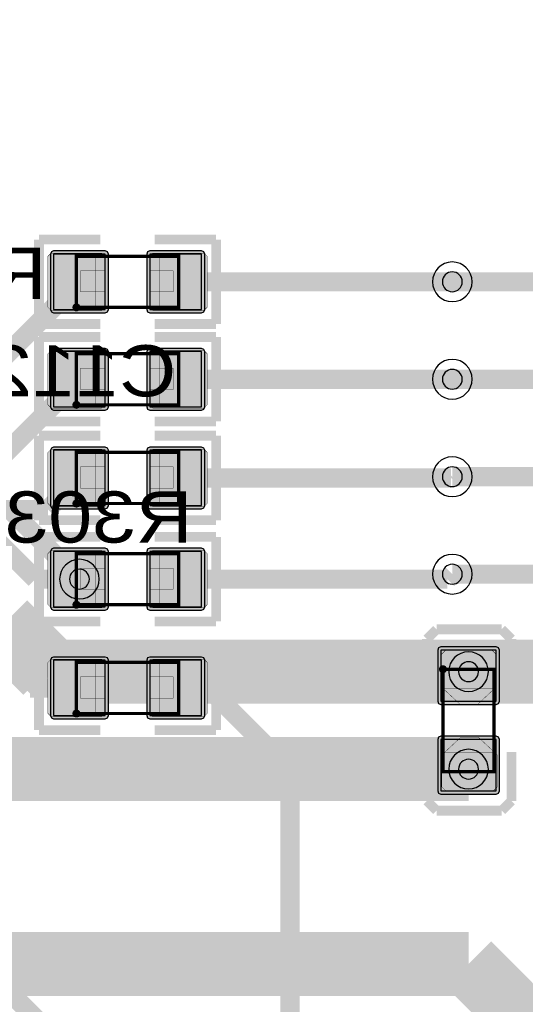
# Model space of a CAD drawing. Header units: millimetres. Extents: x -8 to 125, y -6 to 113.
# Tile 78 of 142: x 49 to 57, y 67 to 82. Entities that reach past the tile are written whole.
import ezdxf
from ezdxf.enums import TextEntityAlignment as Align

# ---------------------------------------------------------------- set-up
doc = ezdxf.new("R2010")
doc.units = ezdxf.units.MM
for name, color, linetype, true_color in [('Bottom Layer', 7, 'Continuous', 0x0000ff), ('Bottom Silkscreen Layer', 7, 'Continuous', 0x66cc33), ('Component Marking Layer', 7, 'Continuous', 0x66ffcc), ('Component Shape Layer', 7, 'Continuous', 0x00cccc), ('Hole Layer', 7, 'Continuous', 0x222222), ('Inner1', 7, 'Continuous', 0x999966), ('Multi-Layer', 7, 'Continuous', 0xc0c0c0), ('Pin Soldering Layer', 7, 'Continuous', 0xcc9999), ('Top Layer', 7, 'Continuous', 0xff0000), ('Top Paste Mask Layer', 7, 'Continuous', 0x808080), ('Top Silkscreen Layer', 7, 'Continuous', 0xffcc00), ('Top Solder Mask Layer', 7, 'Continuous', 0x800080)]:
    doc.layers.add(name, color=color, linetype=linetype, true_color=true_color)
doc.styles.get("Standard").update_dxf_attribs({"font": 'arial.ttf'})

msp = doc.modelspace()

# ---------------------------------------------------------------- hatches: boundary and pattern name
at = {"layer": 'Component Marking Layer'}
for points in [[(49.686, 77.578, 1), (49.806, 77.578, 1)], [(49.686, 76.054, 1), (49.806, 76.054, 1)], [(49.686, 74.511, 1), (49.806, 74.511, 1)], [(49.686, 72.929, 1), (49.806, 72.929, 1)], [(55.42, 71.92, 1), (55.54, 71.92, 1)], [(49.686, 71.228, 1), (49.806, 71.228, 1)]]:
    msp.add_hatch(color=256, dxfattribs=at).paths.add_polyline_path(points)
at = {"layer": 'Pin Soldering Layer'}
for points in [[(49.746, 77.578), (49.746, 78.378), (50.046, 78.378), (50.046, 77.578)], [(51.346, 77.578), (51.346, 78.378), (51.046, 78.378), (51.046, 77.578)], [(49.746, 76.054), (49.746, 76.854), (50.046, 76.854), (50.046, 76.054)], [(51.346, 76.054), (51.346, 76.854), (51.046, 76.854), (51.046, 76.054)], [(49.746, 74.511), (49.746, 75.311), (50.046, 75.311), (50.046, 74.511)], [(51.346, 74.511), (51.346, 75.311), (51.046, 75.311), (51.046, 74.511)], [(49.746, 72.929), (49.746, 73.729), (50.046, 73.729), (50.046, 72.929)], [(51.346, 72.929), (51.346, 73.729), (51.046, 73.729), (51.046, 72.929)], [(49.746, 71.228), (49.746, 72.028), (50.046, 72.028), (50.046, 71.228)], [(51.346, 71.228), (51.346, 72.028), (51.046, 72.028), (51.046, 71.228)], [(55.48, 71.62), (55.48, 71.92), (56.28, 71.92), (56.28, 71.62)], [(55.48, 70.32), (55.48, 70.62), (56.28, 70.62), (56.28, 70.32)]]:
    msp.add_hatch(color=256, dxfattribs=at).paths.add_polyline_path(points)
at = {"layer": 'Top Layer'}
for points in [[(49.389, 78.41), (49.389, 77.546), (50.196, 77.546), (50.196, 78.41)], [(50.896, 78.41), (50.896, 77.546), (51.703, 77.546), (51.703, 78.41)], [(49.389, 76.886), (49.389, 76.022), (50.196, 76.022), (50.196, 76.886)], [(50.896, 76.886), (50.896, 76.022), (51.703, 76.022), (51.703, 76.886)], [(49.389, 75.343), (49.389, 74.479), (50.196, 74.479), (50.196, 75.343)], [(50.896, 75.343), (50.896, 74.479), (51.703, 74.479), (51.703, 75.343)], [(49.389, 73.761), (49.389, 72.897), (50.196, 72.897), (50.196, 73.761)], [(50.896, 73.761), (50.896, 72.897), (51.703, 72.897), (51.703, 73.761)], [(55.448, 71.42), (56.312, 71.42), (56.312, 72.22), (55.448, 72.22)], [(49.389, 72.06), (49.389, 71.196), (50.196, 71.196), (50.196, 72.06)], [(50.896, 72.06), (50.896, 71.196), (51.703, 71.196), (51.703, 72.06)], [(55.448, 70.02), (56.312, 70.02), (56.312, 70.82), (55.448, 70.82)]]:
    msp.add_hatch(color=256, dxfattribs=at).paths.add_polyline_path(points)
at = {"layer": 'Top Paste Mask Layer'}
for points in [[(50.191, 78.378), (50.191, 78.15), (49.811, 78.15), (49.811, 77.82), (50.191, 77.82), (50.191, 77.578), (50.141, 77.528), (49.351, 77.528), (49.301, 77.578), (49.301, 78.378), (49.351, 78.428), (50.141, 78.428)], [(51.741, 78.428), (50.941, 78.428), (50.891, 78.378), (50.891, 78.15), (51.261, 78.15), (51.261, 77.82), (50.891, 77.82), (50.891, 77.578), (50.941, 77.528), (51.741, 77.528), (51.791, 77.578), (51.791, 78.378)], [(50.191, 76.854), (50.191, 76.626), (49.811, 76.626), (49.811, 76.296), (50.191, 76.296), (50.191, 76.054), (50.141, 76.004), (49.351, 76.004), (49.301, 76.054), (49.301, 76.854), (49.351, 76.904), (50.141, 76.904)], [(51.741, 76.904), (50.941, 76.904), (50.891, 76.854), (50.891, 76.626), (51.261, 76.626), (51.261, 76.296), (50.891, 76.296), (50.891, 76.054), (50.941, 76.004), (51.741, 76.004), (51.791, 76.054), (51.791, 76.854)], [(50.191, 75.311), (50.191, 75.083), (49.811, 75.083), (49.811, 74.753), (50.191, 74.753), (50.191, 74.511), (50.141, 74.461), (49.351, 74.461), (49.301, 74.511), (49.301, 75.311), (49.351, 75.361), (50.141, 75.361)], [(51.741, 75.361), (50.941, 75.361), (50.891, 75.311), (50.891, 75.083), (51.261, 75.083), (51.261, 74.753), (50.891, 74.753), (50.891, 74.511), (50.941, 74.461), (51.741, 74.461), (51.791, 74.511), (51.791, 75.311)], [(50.191, 73.729), (50.191, 73.501), (49.811, 73.501), (49.811, 73.171), (50.191, 73.171), (50.191, 72.929), (50.141, 72.879), (49.351, 72.879), (49.301, 72.929), (49.301, 73.729), (49.351, 73.779), (50.141, 73.779)], [(51.741, 73.779), (50.941, 73.779), (50.891, 73.729), (50.891, 73.501), (51.261, 73.501), (51.261, 73.171), (50.891, 73.171), (50.891, 72.929), (50.941, 72.879), (51.741, 72.879), (51.791, 72.929), (51.791, 73.729)], [(56.023, 71.372), (55.747, 71.372), (55.453, 71.646), (55.453, 72.149), (55.517, 72.213), (56.253, 72.213), (56.317, 72.149), (56.317, 71.646)], [(50.191, 72.028), (50.191, 71.8), (49.811, 71.8), (49.811, 71.47), (50.191, 71.47), (50.191, 71.228), (50.141, 71.178), (49.351, 71.178), (49.301, 71.228), (49.301, 72.028), (49.351, 72.078), (50.141, 72.078)], [(51.741, 72.078), (50.941, 72.078), (50.891, 72.028), (50.891, 71.8), (51.261, 71.8), (51.261, 71.47), (50.891, 71.47), (50.891, 71.228), (50.941, 71.178), (51.741, 71.178), (51.791, 71.228), (51.791, 72.028)], [(56.034, 70.856), (55.758, 70.856), (55.464, 70.582), (55.464, 70.079), (55.528, 70.015), (56.264, 70.015), (56.328, 70.079), (56.328, 70.582)]]:
    msp.add_hatch(color=256, dxfattribs=at).paths.add_polyline_path(points)
at = {"layer": 'Top Solder Mask Layer'}
for points in [[(49.339, 78.41), (49.339, 77.546), (49.354, 77.51), (49.389, 77.495), (50.196, 77.495), (50.232, 77.51), (50.247, 77.546), (50.247, 78.41), (50.232, 78.446), (50.196, 78.461), (49.389, 78.461), (49.354, 78.446)], [(50.845, 78.41), (50.845, 77.546), (50.86, 77.51), (50.896, 77.495), (51.703, 77.495), (51.739, 77.51), (51.754, 77.546), (51.754, 78.41), (51.739, 78.446), (51.703, 78.461), (50.896, 78.461), (50.86, 78.446)], [(49.339, 76.886), (49.339, 76.022), (49.354, 75.986), (49.389, 75.971), (50.196, 75.971), (50.232, 75.986), (50.247, 76.022), (50.247, 76.886), (50.232, 76.922), (50.196, 76.937), (49.389, 76.937), (49.354, 76.922)], [(50.845, 76.886), (50.845, 76.022), (50.86, 75.986), (50.896, 75.971), (51.703, 75.971), (51.739, 75.986), (51.754, 76.022), (51.754, 76.886), (51.739, 76.922), (51.703, 76.937), (50.896, 76.937), (50.86, 76.922)], [(49.339, 75.343), (49.339, 74.479), (49.354, 74.443), (49.389, 74.428), (50.196, 74.428), (50.232, 74.443), (50.247, 74.479), (50.247, 75.343), (50.232, 75.379), (50.196, 75.394), (49.389, 75.394), (49.354, 75.379)], [(50.845, 75.343), (50.845, 74.479), (50.86, 74.443), (50.896, 74.428), (51.703, 74.428), (51.739, 74.443), (51.754, 74.479), (51.754, 75.343), (51.739, 75.379), (51.703, 75.394), (50.896, 75.394), (50.86, 75.379)], [(49.339, 73.761), (49.339, 72.897), (49.354, 72.861), (49.389, 72.846), (50.196, 72.846), (50.232, 72.861), (50.247, 72.897), (50.247, 73.761), (50.232, 73.796), (50.196, 73.811), (49.389, 73.811), (49.354, 73.796)], [(50.845, 73.761), (50.845, 72.897), (50.86, 72.861), (50.896, 72.846), (51.703, 72.846), (51.739, 72.861), (51.754, 72.897), (51.754, 73.761), (51.739, 73.796), (51.703, 73.811), (50.896, 73.811), (50.86, 73.796)], [(55.448, 71.369), (56.312, 71.369), (56.348, 71.384), (56.363, 71.42), (56.363, 72.22), (56.348, 72.256), (56.312, 72.271), (55.448, 72.271), (55.412, 72.256), (55.397, 72.22), (55.397, 71.42), (55.412, 71.384)], [(49.339, 72.06), (49.339, 71.196), (49.354, 71.16), (49.389, 71.145), (50.196, 71.145), (50.232, 71.16), (50.247, 71.196), (50.247, 72.06), (50.232, 72.096), (50.196, 72.111), (49.389, 72.111), (49.354, 72.096)], [(50.845, 72.06), (50.845, 71.196), (50.86, 71.16), (50.896, 71.145), (51.703, 71.145), (51.739, 71.16), (51.754, 71.196), (51.754, 72.06), (51.739, 72.096), (51.703, 72.111), (50.896, 72.111), (50.86, 72.096)], [(55.448, 69.969), (56.312, 69.969), (56.348, 69.984), (56.363, 70.02), (56.363, 70.82), (56.348, 70.856), (56.312, 70.871), (55.448, 70.871), (55.412, 70.856), (55.397, 70.82), (55.397, 70.02), (55.412, 69.984)]]:
    msp.add_hatch(color=256, dxfattribs=at).paths.add_polyline_path(points)

# ---------------------------------------------------------------- linework, layer by layer
at = {"layer": 'Bottom Layer', "const_width": 0.3}
for points in [[(63.754, 77.978), (55.626, 77.978)], [(66.294, 76.454), (55.626, 76.454)], [(68.834, 74.93), (55.626, 74.93)], [(49.793, 73.329), (48.699, 74.422)], [(55.626, 73.406), (61.214, 73.406)]]:
    msp.add_lwpolyline(points, dxfattribs=at)
at = {"layer": 'Component Marking Layer', "const_width": 0.00508}
for points in [[(49.686, 77.578, 1), (49.806, 77.578, 1)], [(49.686, 76.054, 1), (49.806, 76.054, 1)], [(49.686, 74.511, 1), (49.806, 74.511, 1)], [(49.686, 72.929, 1), (49.806, 72.929, 1)], [(55.42, 71.92, 1), (55.54, 71.92, 1)], [(49.686, 71.228, 1), (49.806, 71.228, 1)]]:
    msp.add_lwpolyline(points, format="xyb", close=True, dxfattribs=at)
at = {"layer": 'Component Shape Layer', "const_width": 0.0508}
for points in [[(49.746, 77.578), (49.746, 78.378), (51.346, 78.378), (51.346, 77.578)], [(49.746, 77.578), (49.746, 78.378), (51.346, 78.378), (51.346, 77.578)], [(49.746, 76.054), (49.746, 76.854), (51.346, 76.854), (51.346, 76.054)], [(49.746, 76.054), (49.746, 76.854), (51.346, 76.854), (51.346, 76.054)], [(49.746, 74.511), (49.746, 75.311), (51.346, 75.311), (51.346, 74.511)], [(49.746, 74.511), (49.746, 75.311), (51.346, 75.311), (51.346, 74.511)], [(49.746, 72.929), (49.746, 73.729), (51.346, 73.729), (51.346, 72.929)], [(49.746, 72.929), (49.746, 73.729), (51.346, 73.729), (51.346, 72.929)], [(49.746, 71.228), (49.746, 72.028), (51.346, 72.028), (51.346, 71.228)], [(49.746, 71.228), (49.746, 72.028), (51.346, 72.028), (51.346, 71.228)], [(55.48, 70.32), (55.48, 71.92), (56.28, 71.92), (56.28, 70.32)], [(55.48, 70.32), (55.48, 71.92), (56.28, 71.92), (56.28, 70.32)]]:
    msp.add_lwpolyline(points, close=True, dxfattribs=at)
at = {"layer": 'Hole Layer'}
for points in [[(55.471, 77.978, 1), (55.781, 77.978, 1)], [(55.471, 76.454, 1), (55.781, 76.454, 1)], [(55.471, 74.93, 1), (55.781, 74.93, 1)], [(49.638, 73.329, 1), (49.948, 73.329, 1)], [(55.471, 73.406, 1), (55.781, 73.406, 1)], [(55.725, 71.882, 1), (56.035, 71.882, 1)], [(55.725, 70.358, 1), (56.035, 70.358, 1)]]:
    msp.add_lwpolyline(points, format="xyb", close=True, dxfattribs=at)
at = {"layer": 'Inner1', "const_width": 1}
for points in [[(48.624, 72.644), (34.036, 72.644)], [(49.386, 71.882), (48.624, 72.644)], [(55.88, 71.882), (49.386, 71.882)], [(55.88, 71.882), (58.166, 71.882)], [(55.88, 70.358), (46.228, 70.358)], [(55.88, 67.31), (39.15, 67.31)], [(76.454, 46.736), (55.88, 67.31)]]:
    msp.add_lwpolyline(points, dxfattribs=at)
at = {"layer": 'Multi-Layer'}
for points in [[(55.316, 77.978, 1), (55.936, 77.978, 1)], [(55.316, 76.454, 1), (55.936, 76.454, 1)], [(55.316, 74.93, 1), (55.936, 74.93, 1)], [(49.483, 73.329, 1), (50.103, 73.329, 1)], [(55.316, 73.406, 1), (55.936, 73.406, 1)], [(55.57, 71.882, 1), (56.19, 71.882, 1)], [(55.57, 70.358, 1), (56.19, 70.358, 1)]]:
    msp.add_lwpolyline(points, format="xyb", close=True, dxfattribs=at)
at = {"layer": 'Pin Soldering Layer', "const_width": 0.00508}
for points in [[(49.746, 77.578), (49.746, 78.378), (50.046, 78.378), (50.046, 77.578)], [(49.746, 77.578), (49.746, 78.378), (50.046, 78.378), (50.046, 77.578)], [(51.346, 77.578), (51.346, 78.378), (51.046, 78.378), (51.046, 77.578)], [(51.346, 77.578), (51.346, 78.378), (51.046, 78.378), (51.046, 77.578)], [(49.746, 76.054), (49.746, 76.854), (50.046, 76.854), (50.046, 76.054)], [(49.746, 76.054), (49.746, 76.854), (50.046, 76.854), (50.046, 76.054)], [(51.346, 76.054), (51.346, 76.854), (51.046, 76.854), (51.046, 76.054)], [(51.346, 76.054), (51.346, 76.854), (51.046, 76.854), (51.046, 76.054)], [(49.746, 74.511), (49.746, 75.311), (50.046, 75.311), (50.046, 74.511)], [(49.746, 74.511), (49.746, 75.311), (50.046, 75.311), (50.046, 74.511)], [(51.346, 74.511), (51.346, 75.311), (51.046, 75.311), (51.046, 74.511)], [(51.346, 74.511), (51.346, 75.311), (51.046, 75.311), (51.046, 74.511)], [(49.746, 72.929), (49.746, 73.729), (50.046, 73.729), (50.046, 72.929)], [(49.746, 72.929), (49.746, 73.729), (50.046, 73.729), (50.046, 72.929)], [(51.346, 72.929), (51.346, 73.729), (51.046, 73.729), (51.046, 72.929)], [(51.346, 72.929), (51.346, 73.729), (51.046, 73.729), (51.046, 72.929)], [(49.746, 71.228), (49.746, 72.028), (50.046, 72.028), (50.046, 71.228)], [(49.746, 71.228), (49.746, 72.028), (50.046, 72.028), (50.046, 71.228)], [(51.346, 71.228), (51.346, 72.028), (51.046, 72.028), (51.046, 71.228)], [(51.346, 71.228), (51.346, 72.028), (51.046, 72.028), (51.046, 71.228)], [(55.48, 71.62), (55.48, 71.92), (56.28, 71.92), (56.28, 71.62)], [(55.48, 71.62), (55.48, 71.92), (56.28, 71.92), (56.28, 71.62)], [(55.48, 70.32), (55.48, 70.62), (56.28, 70.62), (56.28, 70.32)], [(55.48, 70.32), (55.48, 70.62), (56.28, 70.62), (56.28, 70.32)]]:
    msp.add_lwpolyline(points, close=True, dxfattribs=at)
at = {"layer": 'Top Layer'}
for points in [[(49.389, 78.41), (49.389, 77.546), (50.196, 77.546), (50.196, 78.41)], [(50.896, 78.41), (50.896, 77.546), (51.703, 77.546), (51.703, 78.41)], [(49.389, 76.886), (49.389, 76.022), (50.196, 76.022), (50.196, 76.886)], [(50.896, 76.886), (50.896, 76.022), (51.703, 76.022), (51.703, 76.886)], [(49.389, 75.343), (49.389, 74.479), (50.196, 74.479), (50.196, 75.343)], [(50.896, 75.343), (50.896, 74.479), (51.703, 74.479), (51.703, 75.343)], [(49.389, 73.761), (49.389, 72.897), (50.196, 72.897), (50.196, 73.761)], [(50.896, 73.761), (50.896, 72.897), (51.703, 72.897), (51.703, 73.761)], [(55.448, 71.42), (56.312, 71.42), (56.312, 72.22), (55.448, 72.22)], [(49.389, 72.06), (49.389, 71.196), (50.196, 71.196), (50.196, 72.06)], [(50.896, 72.06), (50.896, 71.196), (51.703, 71.196), (51.703, 72.06)], [(55.448, 70.02), (56.312, 70.02), (56.312, 70.82), (55.448, 70.82)]]:
    msp.add_lwpolyline(points, close=True, dxfattribs=at)
at = {"layer": 'Top Layer', "const_width": 0.3}
for points in [[(48.514, 76.7), (49.793, 77.978)], [(55.626, 77.978), (51.299, 77.978)], [(48.257, 74.918), (49.793, 76.454)], [(55.626, 76.454), (51.299, 76.454)], [(49.3, 74.418), (49.793, 74.911)], [(55.607, 74.911), (51.299, 74.911)], [(55.626, 74.93), (55.607, 74.911)], [(47.374, 74.418), (49.3, 74.418)], [(48.514, 73.918), (49.104, 73.329)], [(49.104, 73.329), (49.793, 73.329)], [(55.549, 73.329), (51.299, 73.329)], [(55.626, 73.406), (55.549, 73.329)], [(48.514, 72.136), (49.022, 71.628)], [(49.022, 71.628), (49.793, 71.628)], [(51.807, 71.628), (51.299, 71.628)], [(53.086, 70.35), (51.807, 71.628)], [(53.086, 65.532), (53.086, 70.35)], [(53.086, 62.484), (48.04, 67.53)]]:
    msp.add_lwpolyline(points, dxfattribs=at)
at = {"layer": 'Top Paste Mask Layer', "const_width": 0.00508}
for points in [[(50.191, 78.378), (50.191, 78.15), (49.811, 78.15), (49.811, 77.82), (50.191, 77.82), (50.191, 77.578), (50.141, 77.528), (49.351, 77.528), (49.301, 77.578), (49.301, 78.378), (49.351, 78.428), (50.141, 78.428)], [(50.191, 78.378), (50.191, 78.15), (49.811, 78.15), (49.811, 77.82), (50.191, 77.82), (50.191, 77.578), (50.141, 77.528), (49.351, 77.528), (49.301, 77.578), (49.301, 78.378), (49.351, 78.428), (50.141, 78.428)], [(51.741, 78.428), (50.941, 78.428), (50.891, 78.378), (50.891, 78.15), (51.261, 78.15), (51.261, 77.82), (50.891, 77.82), (50.891, 77.578), (50.941, 77.528), (51.741, 77.528), (51.791, 77.578), (51.791, 78.378)], [(51.741, 78.428), (50.941, 78.428), (50.891, 78.378), (50.891, 78.15), (51.261, 78.15), (51.261, 77.82), (50.891, 77.82), (50.891, 77.578), (50.941, 77.528), (51.741, 77.528), (51.791, 77.578), (51.791, 78.378)], [(50.191, 76.854), (50.191, 76.626), (49.811, 76.626), (49.811, 76.296), (50.191, 76.296), (50.191, 76.054), (50.141, 76.004), (49.351, 76.004), (49.301, 76.054), (49.301, 76.854), (49.351, 76.904), (50.141, 76.904)], [(50.191, 76.854), (50.191, 76.626), (49.811, 76.626), (49.811, 76.296), (50.191, 76.296), (50.191, 76.054), (50.141, 76.004), (49.351, 76.004), (49.301, 76.054), (49.301, 76.854), (49.351, 76.904), (50.141, 76.904)], [(51.741, 76.904), (50.941, 76.904), (50.891, 76.854), (50.891, 76.626), (51.261, 76.626), (51.261, 76.296), (50.891, 76.296), (50.891, 76.054), (50.941, 76.004), (51.741, 76.004), (51.791, 76.054), (51.791, 76.854)], [(51.741, 76.904), (50.941, 76.904), (50.891, 76.854), (50.891, 76.626), (51.261, 76.626), (51.261, 76.296), (50.891, 76.296), (50.891, 76.054), (50.941, 76.004), (51.741, 76.004), (51.791, 76.054), (51.791, 76.854)], [(50.191, 75.311), (50.191, 75.083), (49.811, 75.083), (49.811, 74.753), (50.191, 74.753), (50.191, 74.511), (50.141, 74.461), (49.351, 74.461), (49.301, 74.511), (49.301, 75.311), (49.351, 75.361), (50.141, 75.361)], [(50.191, 75.311), (50.191, 75.083), (49.811, 75.083), (49.811, 74.753), (50.191, 74.753), (50.191, 74.511), (50.141, 74.461), (49.351, 74.461), (49.301, 74.511), (49.301, 75.311), (49.351, 75.361), (50.141, 75.361)], [(51.741, 75.361), (50.941, 75.361), (50.891, 75.311), (50.891, 75.083), (51.261, 75.083), (51.261, 74.753), (50.891, 74.753), (50.891, 74.511), (50.941, 74.461), (51.741, 74.461), (51.791, 74.511), (51.791, 75.311)], [(51.741, 75.361), (50.941, 75.361), (50.891, 75.311), (50.891, 75.083), (51.261, 75.083), (51.261, 74.753), (50.891, 74.753), (50.891, 74.511), (50.941, 74.461), (51.741, 74.461), (51.791, 74.511), (51.791, 75.311)], [(50.191, 73.729), (50.191, 73.501), (49.811, 73.501), (49.811, 73.171), (50.191, 73.171), (50.191, 72.929), (50.141, 72.879), (49.351, 72.879), (49.301, 72.929), (49.301, 73.729), (49.351, 73.779), (50.141, 73.779)], [(50.191, 73.729), (50.191, 73.501), (49.811, 73.501), (49.811, 73.171), (50.191, 73.171), (50.191, 72.929), (50.141, 72.879), (49.351, 72.879), (49.301, 72.929), (49.301, 73.729), (49.351, 73.779), (50.141, 73.779)], [(51.741, 73.779), (50.941, 73.779), (50.891, 73.729), (50.891, 73.501), (51.261, 73.501), (51.261, 73.171), (50.891, 73.171), (50.891, 72.929), (50.941, 72.879), (51.741, 72.879), (51.791, 72.929), (51.791, 73.729)], [(51.741, 73.779), (50.941, 73.779), (50.891, 73.729), (50.891, 73.501), (51.261, 73.501), (51.261, 73.171), (50.891, 73.171), (50.891, 72.929), (50.941, 72.879), (51.741, 72.879), (51.791, 72.929), (51.791, 73.729)], [(56.023, 71.372), (55.747, 71.372), (55.453, 71.646), (55.453, 72.149), (55.517, 72.213), (56.253, 72.213), (56.317, 72.149), (56.317, 71.646)], [(56.023, 71.372), (55.747, 71.372), (55.453, 71.646), (55.453, 72.149), (55.517, 72.213), (56.253, 72.213), (56.317, 72.149), (56.317, 71.646)], [(50.191, 72.028), (50.191, 71.8), (49.811, 71.8), (49.811, 71.47), (50.191, 71.47), (50.191, 71.228), (50.141, 71.178), (49.351, 71.178), (49.301, 71.228), (49.301, 72.028), (49.351, 72.078), (50.141, 72.078)], [(50.191, 72.028), (50.191, 71.8), (49.811, 71.8), (49.811, 71.47), (50.191, 71.47), (50.191, 71.228), (50.141, 71.178), (49.351, 71.178), (49.301, 71.228), (49.301, 72.028), (49.351, 72.078), (50.141, 72.078)], [(51.741, 72.078), (50.941, 72.078), (50.891, 72.028), (50.891, 71.8), (51.261, 71.8), (51.261, 71.47), (50.891, 71.47), (50.891, 71.228), (50.941, 71.178), (51.741, 71.178), (51.791, 71.228), (51.791, 72.028)], [(51.741, 72.078), (50.941, 72.078), (50.891, 72.028), (50.891, 71.8), (51.261, 71.8), (51.261, 71.47), (50.891, 71.47), (50.891, 71.228), (50.941, 71.178), (51.741, 71.178), (51.791, 71.228), (51.791, 72.028)], [(56.034, 70.856), (55.758, 70.856), (55.464, 70.582), (55.464, 70.079), (55.528, 70.015), (56.264, 70.015), (56.328, 70.079), (56.328, 70.582)], [(56.034, 70.856), (55.758, 70.856), (55.464, 70.582), (55.464, 70.079), (55.528, 70.015), (56.264, 70.015), (56.328, 70.079), (56.328, 70.582)]]:
    msp.add_lwpolyline(points, close=True, dxfattribs=at)
at = {"layer": 'Top Silkscreen Layer', "const_width": 0.152}
for points in [[(49.161, 77.318), (49.161, 78.639)], [(49.161, 78.639), (50.12, 78.639)], [(49.161, 77.318), (49.161, 78.639)], [(49.161, 78.639), (50.12, 78.639)], [(51.931, 78.639), (50.972, 78.639)], [(51.931, 78.639), (50.972, 78.639)], [(51.931, 77.318), (51.931, 78.639)], [(51.931, 77.318), (51.931, 78.639)], [(50.12, 77.318), (49.161, 77.318)], [(50.12, 77.318), (49.161, 77.318)], [(50.972, 77.318), (51.931, 77.318)], [(50.972, 77.318), (51.931, 77.318)], [(49.161, 75.794), (49.161, 77.115)], [(49.161, 77.115), (50.12, 77.115)], [(49.161, 75.794), (49.161, 77.115)], [(49.161, 77.115), (50.12, 77.115)], [(51.931, 77.115), (50.972, 77.115)], [(51.931, 77.115), (50.972, 77.115)], [(51.931, 75.794), (51.931, 77.115)], [(51.931, 75.794), (51.931, 77.115)], [(50.12, 75.794), (49.161, 75.794)], [(50.12, 75.794), (49.161, 75.794)], [(50.972, 75.794), (51.931, 75.794)], [(50.972, 75.794), (51.931, 75.794)], [(49.161, 74.25), (49.161, 75.572)], [(49.161, 75.572), (50.12, 75.572)], [(49.161, 74.25), (49.161, 75.572)], [(49.161, 75.572), (50.12, 75.572)], [(51.931, 75.572), (50.972, 75.572)], [(51.931, 75.572), (50.972, 75.572)], [(51.931, 74.25), (51.931, 75.572)], [(51.931, 74.25), (51.931, 75.572)], [(50.12, 74.25), (49.161, 74.25)], [(50.12, 74.25), (49.161, 74.25)], [(50.972, 74.25), (51.931, 74.25)], [(50.972, 74.25), (51.931, 74.25)], [(49.161, 72.668), (49.161, 73.989)], [(49.161, 73.989), (50.12, 73.989)], [(49.161, 72.668), (49.161, 73.989)], [(49.161, 73.989), (50.12, 73.989)], [(51.931, 73.989), (50.972, 73.989)], [(51.931, 73.989), (50.972, 73.989)], [(51.931, 72.668), (51.931, 73.989)], [(51.931, 72.668), (51.931, 73.989)], [(50.12, 72.668), (49.161, 72.668)], [(50.12, 72.668), (49.161, 72.668)], [(50.972, 72.668), (51.931, 72.668)], [(50.972, 72.668), (51.931, 72.668)], [(55.229, 72.392), (55.381, 72.544)], [(55.229, 72.392), (55.381, 72.544)], [(55.381, 72.544), (56.398, 72.544)], [(55.381, 72.544), (56.398, 72.544)], [(56.398, 72.544), (56.55, 72.392)], [(56.398, 72.544), (56.55, 72.392)], [(49.161, 70.968), (49.161, 72.289)], [(49.161, 72.289), (50.12, 72.289)], [(49.161, 70.968), (49.161, 72.289)], [(49.161, 72.289), (50.12, 72.289)], [(51.931, 72.289), (50.972, 72.289)], [(51.931, 72.289), (50.972, 72.289)], [(51.931, 70.968), (51.931, 72.289)], [(51.931, 70.968), (51.931, 72.289)], [(55.229, 72.392), (55.229, 71.63)], [(55.229, 72.392), (55.229, 71.63)], [(56.55, 72.392), (56.55, 71.63)], [(56.55, 72.392), (56.55, 71.63)], [(50.12, 70.968), (49.161, 70.968)], [(50.12, 70.968), (49.161, 70.968)], [(50.972, 70.968), (51.931, 70.968)], [(50.972, 70.968), (51.931, 70.968)], [(55.229, 69.862), (55.229, 70.624)], [(55.229, 69.862), (55.229, 70.624)], [(56.55, 69.862), (56.55, 70.624)], [(56.55, 69.862), (56.55, 70.624)], [(55.381, 69.709), (55.229, 69.862)], [(55.381, 69.709), (55.229, 69.862)], [(56.55, 69.862), (56.398, 69.709)], [(56.55, 69.862), (56.398, 69.709)], [(56.398, 69.709), (55.381, 69.709)], [(56.398, 69.709), (55.381, 69.709)]]:
    msp.add_lwpolyline(points, dxfattribs=at)
at = {"layer": 'Top Solder Mask Layer'}
for points in [[(49.339, 78.41), (49.339, 77.546), (49.354, 77.51), (49.389, 77.495), (50.196, 77.495), (50.232, 77.51), (50.247, 77.546), (50.247, 78.41), (50.232, 78.446), (50.196, 78.461), (49.389, 78.461), (49.354, 78.446)], [(50.845, 78.41), (50.845, 77.546), (50.86, 77.51), (50.896, 77.495), (51.703, 77.495), (51.739, 77.51), (51.754, 77.546), (51.754, 78.41), (51.739, 78.446), (51.703, 78.461), (50.896, 78.461), (50.86, 78.446)], [(49.339, 76.886), (49.339, 76.022), (49.354, 75.986), (49.389, 75.971), (50.196, 75.971), (50.232, 75.986), (50.247, 76.022), (50.247, 76.886), (50.232, 76.922), (50.196, 76.937), (49.389, 76.937), (49.354, 76.922)], [(50.845, 76.886), (50.845, 76.022), (50.86, 75.986), (50.896, 75.971), (51.703, 75.971), (51.739, 75.986), (51.754, 76.022), (51.754, 76.886), (51.739, 76.922), (51.703, 76.937), (50.896, 76.937), (50.86, 76.922)], [(49.339, 75.343), (49.339, 74.479), (49.354, 74.443), (49.389, 74.428), (50.196, 74.428), (50.232, 74.443), (50.247, 74.479), (50.247, 75.343), (50.232, 75.379), (50.196, 75.394), (49.389, 75.394), (49.354, 75.379)], [(50.845, 75.343), (50.845, 74.479), (50.86, 74.443), (50.896, 74.428), (51.703, 74.428), (51.739, 74.443), (51.754, 74.479), (51.754, 75.343), (51.739, 75.379), (51.703, 75.394), (50.896, 75.394), (50.86, 75.379)], [(49.339, 73.761), (49.339, 72.897), (49.354, 72.861), (49.389, 72.846), (50.196, 72.846), (50.232, 72.861), (50.247, 72.897), (50.247, 73.761), (50.232, 73.796), (50.196, 73.811), (49.389, 73.811), (49.354, 73.796)], [(50.845, 73.761), (50.845, 72.897), (50.86, 72.861), (50.896, 72.846), (51.703, 72.846), (51.739, 72.861), (51.754, 72.897), (51.754, 73.761), (51.739, 73.796), (51.703, 73.811), (50.896, 73.811), (50.86, 73.796)], [(55.448, 71.369), (56.312, 71.369), (56.348, 71.384), (56.363, 71.42), (56.363, 72.22), (56.348, 72.256), (56.312, 72.271), (55.448, 72.271), (55.412, 72.256), (55.397, 72.22), (55.397, 71.42), (55.412, 71.384)], [(49.339, 72.06), (49.339, 71.196), (49.354, 71.16), (49.389, 71.145), (50.196, 71.145), (50.232, 71.16), (50.247, 71.196), (50.247, 72.06), (50.232, 72.096), (50.196, 72.111), (49.389, 72.111), (49.354, 72.096)], [(50.845, 72.06), (50.845, 71.196), (50.86, 71.16), (50.896, 71.145), (51.703, 71.145), (51.739, 71.16), (51.754, 71.196), (51.754, 72.06), (51.739, 72.096), (51.703, 72.111), (50.896, 72.111), (50.86, 72.096)], [(55.448, 69.969), (56.312, 69.969), (56.348, 69.984), (56.363, 70.02), (56.363, 70.82), (56.348, 70.856), (56.312, 70.871), (55.448, 70.871), (55.412, 70.856), (55.397, 70.82), (55.397, 70.02), (55.412, 69.984)]]:
    msp.add_lwpolyline(points, close=True, dxfattribs=at)

# ---------------------------------------------------------------- texts
at = {"layer": 'Bottom Silkscreen Layer', "text_generation_flag": 2, "width": 1.1}
for s, rotation, p in [('R300', 720, (49.276, 77.47)), ('C112', 720, (51.308, 75.946)), ('R303', 1440, (51.562, 73.66))]:
    msp.add_text(s, height=0.8001, rotation=rotation, dxfattribs=at).set_placement(p, align=Align.BOTTOM_LEFT)

doc.saveas('drawing.dxf')
